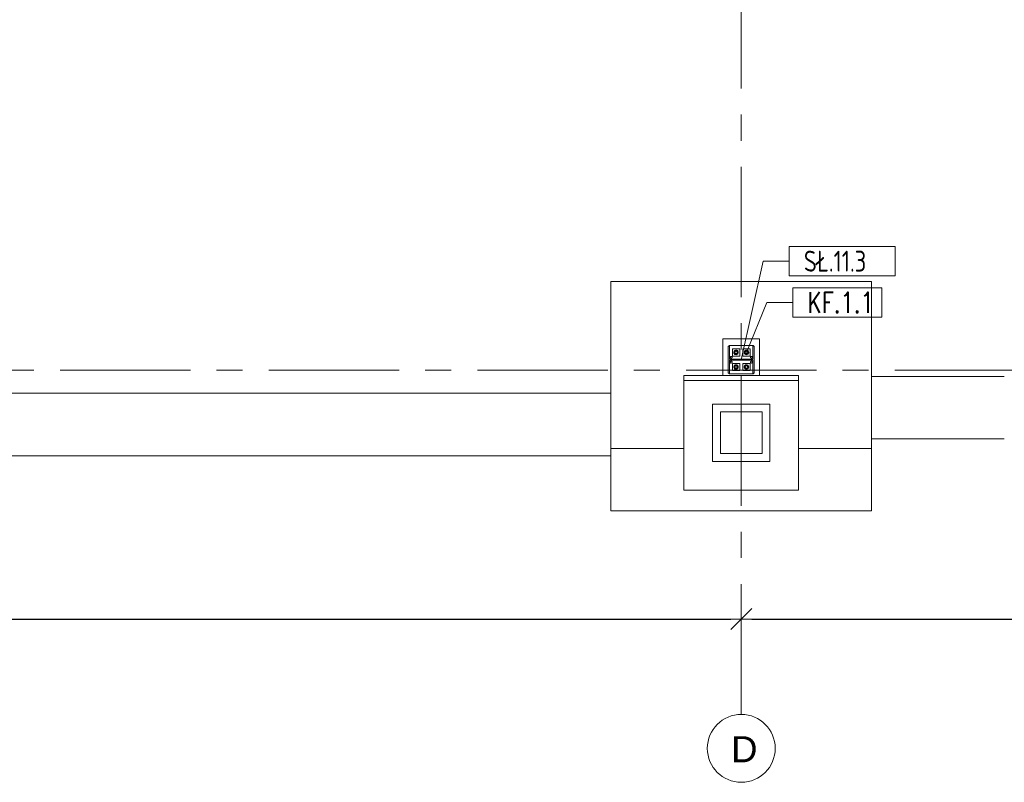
# Model space of a CAD drawing. Header units: millimetres. Extents: x 6807 to 7919, y 15387 to 15883.
# Tile 56 of 120: x 7357 to 7451, y 15487 to 15561. Entities that reach past the tile are written whole.
import ezdxf

# ---------------------------------------------------------------- set-up
doc = ezdxf.new("R2010")
doc.units = ezdxf.units.MM
doc.header["$LTSCALE"] = 10
doc.linetypes.add('MITTE', pattern=[2, 1.25, -0.25, 0.25, -0.25])
for name, color, linetype, lineweight in [('PS_DIM', 4, 'Continuous', 13), ('PS_Object', 30, 'Continuous', 13), ('PS_Pos', 1, 'Continuous', 15), ('PS_SOLID', 7, 'Continuous', 30)]:
    doc.layers.add(name, color=color, linetype=linetype, lineweight=lineweight)
doc.styles.add('ARIAL', font='arial.ttf')
doc.styles.add('simplex', font='simplex.shx', dxfattribs={"width": 0.75})
doc.dimstyles.new('1_100_PRZ', dxfattribs={"dimtxt": 2, "dimasz": 1, "dimexe": 2, "dimexo": 5, "dimgap": 1, "dimtad": 1, "dimdec": 0, "dimlfac": 100, "dimtxsty": 'simplex', "dimblk": 'dimznak', "dimcen": 2, "dimse1": 1, "dimse2": 1, "dimclrd": 256, "dimclrt": 7, "dimadec": 1, "dimazin": 0, "dimtfac": 1, "dimtdec": 0, "dimtix": 1, "dimtmove": 2, "dimatfit": 3, "dimldrblk": 'dim-grot', "dimfxl": 1, "dimarcsym": 0})

# ---------------------------------------------------------------- blocks, each defined once
blk = doc.blocks.new('dim-grot')
blk.add_hatch(color=256).paths.add_polyline_path([(0, 0), (-2, 0.5), (-2, -0.5)])
blk.add_lwpolyline([(0, 0), (-2, 0.5), (-2, -0.5), (0, 0)])
blk = doc.blocks.new('dimznak')
at = {"color": 0}
for points in [[(0, 2), (0, -2)], [(-2, 0), (2, 0)]]:
    blk.add_lwpolyline(points, dxfattribs=at)
at = {"color": 2}
blk.add_lwpolyline([(1, 1), (-1, -1)], dxfattribs=at)
blk = doc.blocks.new('*X245')
at = {"color": 1}
for p, q in [((7440.682, 15544.817, -0.807), (7430.525, 15544.817, -0.807)), ((7430.525, 15544.817, -0.807), (7430.525, 15542.017, -0.807)), ((7440.682, 15542.017, -0.807), (7440.682, 15544.817, -0.807)), ((7425.922, 15533.97, -0.807), (7428.025, 15543.417, -0.807)), ((7428.025, 15543.417, -0.807), (7430.525, 15543.417, -0.807)), ((7430.525, 15542.017, -0.807), (7440.682, 15542.017, -0.807))]:
    blk.add_line(p, q, dxfattribs=at)
at = {"color": 30, "style": 'simplex', "width": 0.75}
blk.add_text('SŁ.11.3', height=2, dxfattribs=at).set_placement((7431.925, 15542.417, -0.807))
blk = doc.blocks.new('*X246')
at = {"color": 1}
for p, q in [((7439.393, 15540.853, -0.807), (7430.879, 15540.853, -0.807)), ((7430.879, 15540.853, -0.807), (7430.879, 15538.053, -0.807)), ((7439.393, 15538.053, -0.807), (7439.393, 15540.853, -0.807)), ((7426.422, 15534.67, -0.807), (7428.379, 15539.453, -0.807)), ((7428.379, 15539.453, -0.807), (7430.879, 15539.453, -0.807)), ((7430.879, 15538.053, -0.807), (7439.393, 15538.053, -0.807))]:
    blk.add_line(p, q, dxfattribs=at)
at = {"color": 30, "style": 'simplex', "width": 0.75}
blk.add_text('KF.1.1', height=2, dxfattribs=at).set_placement((7432.279, 15538.453, -0.807))

msp = doc.modelspace()

# ---------------------------------------------------------------- linework, layer by layer
at = {"layer": 'PS_Object', "color": 5, "linetype": 'MITTE'}
for p, q in [((7425.922, 15493.934, -0.807), (7425.922, 15778.153, -0.807)), ((6960.628, 15526.942, -0.807), (7681.149, 15526.942, -0.807))]:
    msp.add_line(p, q, dxfattribs=at)
at = {"layer": 'PS_Object', "color": 2}
msp.add_circle((7425.922, 15490.682, -0.807), 3.252, dxfattribs=at)
at = {"layer": 'PS_SOLID', "color": 253, "linetype": 'Continuous', "lineweight": 5}
for p, q in [((7438.422, 15535.442, -0.807), (7413.422, 15535.442, -0.807)), ((7413.422, 15535.442, -0.807), (7413.422, 15519.442, -0.807)), ((7438.422, 15519.442, -0.807), (7438.422, 15535.442, -0.807)), ((7427.672, 15529.942, -0.807), (7424.172, 15529.942, -0.807)), ((7424.172, 15529.942, -0.807), (7424.172, 15526.442, -0.807)), ((7427.672, 15526.442, -0.807), (7427.672, 15529.942, -0.807)), ((7424.172, 15526.442, -0.807), (7420.422, 15526.442, -0.807)), ((7420.422, 15526.442, -0.807), (7420.422, 15525.942, -0.807)), ((7424.172, 15526.442, -0.807), (7427.672, 15526.442, -0.807)), ((7427.922, 15526.442, -0.807), (7427.672, 15526.442, -0.807)), ((7431.422, 15526.442, -0.807), (7427.922, 15526.442, -0.807)), ((7431.422, 15525.942, -0.807), (7431.422, 15526.442, -0.807)), ((7451.137, 15526.342, -0.807), (7438.422, 15526.342, -0.807)), ((7420.422, 15525.942, -0.807), (7420.422, 15519.442, -0.807)), ((7420.422, 15525.942, -0.807), (7431.422, 15525.942, -0.807)), ((7431.422, 15525.942, -0.807), (7431.422, 15519.442, -0.807)), ((7413.422, 15524.742, -0.807), (7238.427, 15524.742, -0.807)), ((7423.172, 15518.192, -0.807), (7423.172, 15523.692, -0.807)), ((7423.172, 15523.692, -0.807), (7427.922, 15523.692, -0.807)), ((7427.922, 15523.692, -0.807), (7428.672, 15523.692, -0.807)), ((7428.672, 15523.692, -0.807), (7428.672, 15518.192, -0.807)), ((7427.922, 15522.942, -0.807), (7423.922, 15522.942, -0.807)), ((7423.922, 15522.942, -0.807), (7423.922, 15518.942, -0.807)), ((7427.922, 15518.942, -0.807), (7427.922, 15522.942, -0.807)), ((7438.422, 15520.342, -0.807), (7451.137, 15520.342, -0.807)), ((7413.422, 15519.442, -0.807), (7413.422, 15513.442, -0.807)), ((7413.422, 15519.442, -0.807), (7420.422, 15519.442, -0.807)), ((7420.422, 15519.442, -0.807), (7420.422, 15515.442, -0.807)), ((7431.422, 15515.442, -0.807), (7431.422, 15519.442, -0.807)), ((7431.422, 15519.442, -0.807), (7438.422, 15519.442, -0.807)), ((7438.422, 15513.442, -0.807), (7438.422, 15519.442, -0.807)), ((7238.427, 15518.742, -0.807), (7413.422, 15518.742, -0.807)), ((7423.922, 15518.942, -0.807), (7427.922, 15518.942, -0.807)), ((7428.672, 15518.192, -0.807), (7423.172, 15518.192, -0.807)), ((7420.422, 15515.442, -0.807), (7431.422, 15515.442, -0.807)), ((7413.422, 15513.442, -0.807), (7438.422, 15513.442, -0.807))]:
    msp.add_line(p, q, dxfattribs=at)
at = {"layer": 'PS_SOLID', "color": 3, "linetype": 'Continuous', "lineweight": 13}
for p, q in [((7424.797, 15529.242, -0.807), (7424.672, 15529.242, -0.807)), ((7424.672, 15529.242, -0.807), (7424.672, 15526.642, -0.807)), ((7424.936, 15529.292, -0.807), (7424.752, 15529.292, -0.807)), ((7424.752, 15529.292, -0.807), (7424.752, 15529.242, -0.807)), ((7424.797, 15527.979, -0.807), (7424.797, 15529.242, -0.807)), ((7425.378, 15529.292, -0.807), (7424.936, 15529.292, -0.807)), ((7425.444, 15528.992, -0.807), (7425.072, 15528.992, -0.807)), ((7425.072, 15528.992, -0.807), (7425.072, 15528.292, -0.807)), ((7425.318, 15528.822, -0.807), (7425.214, 15528.642, -0.807)), ((7425.271, 15528.802, -0.807), (7425.234, 15528.756, -0.807)), ((7425.32, 15528.837, -0.807), (7425.271, 15528.802, -0.807)), ((7425.43, 15528.822, -0.807), (7425.318, 15528.822, -0.807)), ((7425.377, 15528.857, -0.807), (7425.32, 15528.837, -0.807)), ((7425.437, 15528.861, -0.807), (7425.377, 15528.857, -0.807)), ((7426.378, 15529.292, -0.807), (7425.378, 15529.292, -0.807)), ((7425.525, 15528.822, -0.807), (7425.43, 15528.822, -0.807)), ((7425.495, 15528.849, -0.807), (7425.437, 15528.861, -0.807)), ((7425.772, 15528.992, -0.807), (7425.444, 15528.992, -0.807)), ((7425.548, 15528.821, -0.807), (7425.495, 15528.849, -0.807)), ((7425.629, 15528.642, -0.807), (7425.525, 15528.822, -0.807)), ((7425.592, 15528.78, -0.807), (7425.548, 15528.821, -0.807)), ((7425.772, 15528.292, -0.807), (7425.772, 15528.992, -0.807)), ((7426.444, 15528.992, -0.807), (7426.072, 15528.992, -0.807)), ((7426.072, 15528.992, -0.807), (7426.072, 15528.292, -0.807)), ((7426.318, 15528.822, -0.807), (7426.214, 15528.642, -0.807)), ((7426.271, 15528.802, -0.807), (7426.234, 15528.756, -0.807)), ((7426.32, 15528.837, -0.807), (7426.271, 15528.802, -0.807)), ((7426.43, 15528.822, -0.807), (7426.318, 15528.822, -0.807)), ((7426.377, 15528.857, -0.807), (7426.32, 15528.837, -0.807)), ((7426.437, 15528.861, -0.807), (7426.377, 15528.857, -0.807)), ((7426.876, 15529.292, -0.807), (7426.378, 15529.292, -0.807)), ((7426.525, 15528.822, -0.807), (7426.43, 15528.822, -0.807)), ((7426.495, 15528.849, -0.807), (7426.437, 15528.861, -0.807)), ((7426.772, 15528.992, -0.807), (7426.444, 15528.992, -0.807)), ((7426.548, 15528.821, -0.807), (7426.495, 15528.849, -0.807)), ((7426.629, 15528.642, -0.807), (7426.525, 15528.822, -0.807)), ((7426.592, 15528.78, -0.807), (7426.548, 15528.821, -0.807)), ((7426.772, 15528.292, -0.807), (7426.772, 15528.992, -0.807)), ((7427.092, 15529.292, -0.807), (7426.876, 15529.292, -0.807)), ((7427.172, 15529.242, -0.807), (7427.047, 15529.242, -0.807)), ((7427.047, 15529.242, -0.807), (7427.047, 15527.979, -0.807)), ((7427.092, 15529.242, -0.807), (7427.092, 15529.292, -0.807)), ((7427.172, 15526.642, -0.807), (7427.172, 15529.242, -0.807)), ((7427.047, 15527.979, -0.807), (7424.797, 15527.979, -0.807)), ((7424.797, 15526.642, -0.807), (7424.797, 15527.904, -0.807)), ((7424.797, 15527.904, -0.807), (7427.047, 15527.904, -0.807)), ((7424.862, 15528.172, -0.807), (7424.883, 15528.229, -0.807)), ((7424.883, 15528.114, -0.807), (7424.862, 15528.172, -0.807)), ((7424.883, 15528.229, -0.807), (7424.936, 15528.26, -0.807)), ((7424.936, 15528.083, -0.807), (7424.883, 15528.114, -0.807)), ((7424.936, 15528.26, -0.807), (7424.997, 15528.249, -0.807)), ((7424.997, 15528.094, -0.807), (7424.936, 15528.083, -0.807)), ((7424.997, 15528.249, -0.807), (7425.036, 15528.202, -0.807)), ((7425.036, 15528.141, -0.807), (7424.997, 15528.094, -0.807)), ((7425.036, 15528.202, -0.807), (7425.036, 15528.141, -0.807)), ((7425.072, 15528.292, -0.807), (7425.772, 15528.292, -0.807)), ((7425.21, 15528.701, -0.807), (7425.202, 15528.642, -0.807)), ((7425.202, 15528.642, -0.807), (7425.21, 15528.582, -0.807)), ((7425.234, 15528.756, -0.807), (7425.21, 15528.701, -0.807)), ((7425.21, 15528.582, -0.807), (7425.234, 15528.527, -0.807)), ((7425.214, 15528.642, -0.807), (7425.318, 15528.462, -0.807)), ((7425.234, 15528.527, -0.807), (7425.271, 15528.481, -0.807)), ((7425.271, 15528.481, -0.807), (7425.32, 15528.446, -0.807)), ((7425.303, 15528.66, -0.807), (7425.302, 15528.635, -0.807)), ((7425.302, 15528.642, -0.807), (7425.302, 15528.647, -0.807)), ((7425.302, 15528.639, -0.807), (7425.302, 15528.642, -0.807)), ((7425.302, 15528.635, -0.807), (7425.305, 15528.611, -0.807)), ((7425.309, 15528.683, -0.807), (7425.303, 15528.66, -0.807)), ((7425.305, 15528.669, -0.807), (7425.306, 15528.674, -0.807)), ((7425.305, 15528.611, -0.807), (7425.314, 15528.589, -0.807)), ((7425.306, 15528.674, -0.807), (7425.308, 15528.677, -0.807)), ((7425.306, 15528.609, -0.807), (7425.306, 15528.61, -0.807)), ((7425.308, 15528.606, -0.807), (7425.306, 15528.609, -0.807)), ((7425.32, 15528.705, -0.807), (7425.309, 15528.683, -0.807)), ((7425.314, 15528.589, -0.807), (7425.327, 15528.568, -0.807)), ((7425.319, 15528.579, -0.807), (7425.317, 15528.583, -0.807)), ((7425.318, 15528.701, -0.807), (7425.319, 15528.704, -0.807)), ((7425.318, 15528.462, -0.807), (7425.525, 15528.462, -0.807)), ((7425.319, 15528.704, -0.807), (7425.319, 15528.704, -0.807)), ((7425.322, 15528.575, -0.807), (7425.319, 15528.579, -0.807)), ((7425.335, 15528.724, -0.807), (7425.32, 15528.705, -0.807)), ((7425.32, 15528.446, -0.807), (7425.377, 15528.426, -0.807)), ((7425.327, 15528.568, -0.807), (7425.343, 15528.55, -0.807)), ((7425.353, 15528.74, -0.807), (7425.335, 15528.724, -0.807)), ((7425.34, 15528.554, -0.807), (7425.336, 15528.558, -0.807)), ((7425.338, 15528.727, -0.807), (7425.34, 15528.729, -0.807)), ((7425.34, 15528.729, -0.807), (7425.344, 15528.732, -0.807)), ((7425.341, 15528.553, -0.807), (7425.34, 15528.554, -0.807)), ((7425.343, 15528.55, -0.807), (7425.363, 15528.537, -0.807)), ((7425.374, 15528.752, -0.807), (7425.353, 15528.74, -0.807)), ((7425.362, 15528.745, -0.807), (7425.366, 15528.748, -0.807)), ((7425.363, 15528.537, -0.807), (7425.386, 15528.527, -0.807)), ((7425.366, 15528.535, -0.807), (7425.365, 15528.536, -0.807)), ((7425.366, 15528.748, -0.807), (7425.37, 15528.749, -0.807)), ((7425.371, 15528.533, -0.807), (7425.366, 15528.535, -0.807)), ((7425.397, 15528.759, -0.807), (7425.374, 15528.752, -0.807)), ((7425.377, 15528.426, -0.807), (7425.437, 15528.422, -0.807)), ((7425.386, 15528.527, -0.807), (7425.409, 15528.522, -0.807)), ((7425.397, 15528.524, -0.807), (7425.393, 15528.526, -0.807)), ((7425.396, 15528.759, -0.807), (7425.397, 15528.759, -0.807)), ((7425.422, 15528.762, -0.807), (7425.397, 15528.759, -0.807)), ((7425.397, 15528.759, -0.807), (7425.397, 15528.759, -0.807)), ((7425.402, 15528.524, -0.807), (7425.397, 15528.524, -0.807)), ((7425.409, 15528.522, -0.807), (7425.434, 15528.522, -0.807)), ((7425.446, 15528.759, -0.807), (7425.422, 15528.762, -0.807)), ((7425.43, 15528.522, -0.807), (7425.425, 15528.522, -0.807)), ((7425.426, 15528.761, -0.807), (7425.43, 15528.761, -0.807)), ((7425.43, 15528.761, -0.807), (7425.435, 15528.76, -0.807)), ((7425.431, 15528.522, -0.807), (7425.43, 15528.522, -0.807)), ((7425.434, 15528.522, -0.807), (7425.457, 15528.527, -0.807)), ((7425.437, 15528.422, -0.807), (7425.495, 15528.434, -0.807)), ((7425.469, 15528.752, -0.807), (7425.446, 15528.759, -0.807)), ((7425.456, 15528.756, -0.807), (7425.462, 15528.755, -0.807)), ((7425.457, 15528.527, -0.807), (7425.48, 15528.537, -0.807)), ((7425.462, 15528.528, -0.807), (7425.46, 15528.528, -0.807)), ((7425.462, 15528.755, -0.807), (7425.464, 15528.753, -0.807)), ((7425.466, 15528.531, -0.807), (7425.462, 15528.528, -0.807)), ((7425.49, 15528.74, -0.807), (7425.469, 15528.752, -0.807)), ((7425.48, 15528.537, -0.807), (7425.5, 15528.55, -0.807)), ((7425.491, 15528.543, -0.807), (7425.487, 15528.541, -0.807)), ((7425.509, 15528.724, -0.807), (7425.49, 15528.74, -0.807)), ((7425.49, 15528.74, -0.807), (7425.491, 15528.74, -0.807)), ((7425.491, 15528.74, -0.807), (7425.492, 15528.738, -0.807)), ((7425.494, 15528.546, -0.807), (7425.491, 15528.543, -0.807)), ((7425.495, 15528.434, -0.807), (7425.548, 15528.462, -0.807)), ((7425.5, 15528.55, -0.807), (7425.516, 15528.568, -0.807)), ((7425.523, 15528.705, -0.807), (7425.509, 15528.724, -0.807)), ((7425.515, 15528.566, -0.807), (7425.511, 15528.563, -0.807)), ((7425.512, 15528.72, -0.807), (7425.515, 15528.717, -0.807)), ((7425.515, 15528.717, -0.807), (7425.517, 15528.713, -0.807)), ((7425.515, 15528.567, -0.807), (7425.515, 15528.566, -0.807)), ((7425.516, 15528.568, -0.807), (7425.529, 15528.589, -0.807)), ((7425.534, 15528.683, -0.807), (7425.523, 15528.705, -0.807)), ((7425.525, 15528.462, -0.807), (7425.629, 15528.642, -0.807)), ((7425.529, 15528.694, -0.807), (7425.532, 15528.689, -0.807)), ((7425.529, 15528.589, -0.807), (7425.538, 15528.611, -0.807)), ((7425.532, 15528.594, -0.807), (7425.53, 15528.592, -0.807)), ((7425.532, 15528.689, -0.807), (7425.532, 15528.687, -0.807)), ((7425.533, 15528.599, -0.807), (7425.532, 15528.594, -0.807)), ((7425.54, 15528.66, -0.807), (7425.534, 15528.683, -0.807)), ((7425.538, 15528.611, -0.807), (7425.541, 15528.635, -0.807)), ((7425.54, 15528.625, -0.807), (7425.539, 15528.62, -0.807)), ((7425.541, 15528.635, -0.807), (7425.54, 15528.66, -0.807)), ((7425.54, 15528.659, -0.807), (7425.54, 15528.658, -0.807)), ((7425.54, 15528.658, -0.807), (7425.54, 15528.654, -0.807)), ((7425.54, 15528.629, -0.807), (7425.54, 15528.625, -0.807)), ((7425.548, 15528.462, -0.807), (7425.592, 15528.503, -0.807)), ((7425.623, 15528.729, -0.807), (7425.592, 15528.78, -0.807)), ((7425.592, 15528.503, -0.807), (7425.623, 15528.554, -0.807)), ((7425.639, 15528.671, -0.807), (7425.623, 15528.729, -0.807)), ((7425.623, 15528.554, -0.807), (7425.639, 15528.612, -0.807)), ((7425.639, 15528.642, -0.807), (7425.639, 15528.671, -0.807)), ((7425.639, 15528.612, -0.807), (7425.639, 15528.642, -0.807)), ((7426.072, 15528.292, -0.807), (7426.772, 15528.292, -0.807)), ((7426.21, 15528.701, -0.807), (7426.202, 15528.642, -0.807)), ((7426.202, 15528.642, -0.807), (7426.21, 15528.582, -0.807)), ((7426.234, 15528.756, -0.807), (7426.21, 15528.701, -0.807)), ((7426.21, 15528.582, -0.807), (7426.234, 15528.527, -0.807)), ((7426.214, 15528.642, -0.807), (7426.318, 15528.462, -0.807)), ((7426.234, 15528.527, -0.807), (7426.271, 15528.481, -0.807)), ((7426.271, 15528.481, -0.807), (7426.32, 15528.446, -0.807)), ((7426.303, 15528.66, -0.807), (7426.302, 15528.635, -0.807)), ((7426.302, 15528.642, -0.807), (7426.302, 15528.647, -0.807)), ((7426.302, 15528.639, -0.807), (7426.302, 15528.642, -0.807)), ((7426.302, 15528.635, -0.807), (7426.305, 15528.611, -0.807)), ((7426.309, 15528.683, -0.807), (7426.303, 15528.66, -0.807)), ((7426.305, 15528.669, -0.807), (7426.306, 15528.674, -0.807)), ((7426.305, 15528.611, -0.807), (7426.314, 15528.589, -0.807)), ((7426.306, 15528.674, -0.807), (7426.308, 15528.677, -0.807)), ((7426.306, 15528.609, -0.807), (7426.306, 15528.61, -0.807)), ((7426.308, 15528.606, -0.807), (7426.306, 15528.609, -0.807)), ((7426.32, 15528.705, -0.807), (7426.309, 15528.683, -0.807)), ((7426.314, 15528.589, -0.807), (7426.327, 15528.568, -0.807)), ((7426.319, 15528.579, -0.807), (7426.317, 15528.583, -0.807)), ((7426.318, 15528.701, -0.807), (7426.319, 15528.704, -0.807)), ((7426.318, 15528.462, -0.807), (7426.525, 15528.462, -0.807)), ((7426.319, 15528.704, -0.807), (7426.319, 15528.704, -0.807)), ((7426.322, 15528.575, -0.807), (7426.319, 15528.579, -0.807)), ((7426.335, 15528.724, -0.807), (7426.32, 15528.705, -0.807)), ((7426.32, 15528.446, -0.807), (7426.377, 15528.426, -0.807)), ((7426.327, 15528.568, -0.807), (7426.343, 15528.55, -0.807)), ((7426.353, 15528.74, -0.807), (7426.335, 15528.724, -0.807)), ((7426.34, 15528.554, -0.807), (7426.336, 15528.558, -0.807)), ((7426.338, 15528.727, -0.807), (7426.34, 15528.729, -0.807)), ((7426.34, 15528.729, -0.807), (7426.344, 15528.732, -0.807)), ((7426.341, 15528.553, -0.807), (7426.34, 15528.554, -0.807)), ((7426.343, 15528.55, -0.807), (7426.363, 15528.537, -0.807)), ((7426.374, 15528.752, -0.807), (7426.353, 15528.74, -0.807)), ((7426.362, 15528.745, -0.807), (7426.366, 15528.748, -0.807)), ((7426.363, 15528.537, -0.807), (7426.386, 15528.527, -0.807)), ((7426.366, 15528.535, -0.807), (7426.365, 15528.536, -0.807)), ((7426.366, 15528.748, -0.807), (7426.37, 15528.749, -0.807)), ((7426.371, 15528.533, -0.807), (7426.366, 15528.535, -0.807)), ((7426.397, 15528.759, -0.807), (7426.374, 15528.752, -0.807)), ((7426.377, 15528.426, -0.807), (7426.437, 15528.422, -0.807)), ((7426.386, 15528.527, -0.807), (7426.409, 15528.522, -0.807)), ((7426.397, 15528.524, -0.807), (7426.393, 15528.526, -0.807)), ((7426.396, 15528.759, -0.807), (7426.397, 15528.759, -0.807)), ((7426.422, 15528.762, -0.807), (7426.397, 15528.759, -0.807)), ((7426.397, 15528.759, -0.807), (7426.397, 15528.759, -0.807)), ((7426.402, 15528.524, -0.807), (7426.397, 15528.524, -0.807)), ((7426.409, 15528.522, -0.807), (7426.434, 15528.522, -0.807)), ((7426.446, 15528.759, -0.807), (7426.422, 15528.762, -0.807)), ((7426.43, 15528.522, -0.807), (7426.425, 15528.522, -0.807)), ((7426.426, 15528.761, -0.807), (7426.43, 15528.761, -0.807)), ((7426.43, 15528.761, -0.807), (7426.435, 15528.76, -0.807)), ((7426.431, 15528.522, -0.807), (7426.43, 15528.522, -0.807)), ((7426.434, 15528.522, -0.807), (7426.457, 15528.527, -0.807)), ((7426.437, 15528.422, -0.807), (7426.495, 15528.434, -0.807)), ((7426.469, 15528.752, -0.807), (7426.446, 15528.759, -0.807)), ((7426.456, 15528.756, -0.807), (7426.462, 15528.755, -0.807)), ((7426.457, 15528.527, -0.807), (7426.48, 15528.537, -0.807)), ((7426.462, 15528.528, -0.807), (7426.46, 15528.528, -0.807)), ((7426.462, 15528.755, -0.807), (7426.464, 15528.753, -0.807)), ((7426.466, 15528.531, -0.807), (7426.462, 15528.528, -0.807)), ((7426.49, 15528.74, -0.807), (7426.469, 15528.752, -0.807)), ((7426.48, 15528.537, -0.807), (7426.5, 15528.55, -0.807)), ((7426.491, 15528.543, -0.807), (7426.487, 15528.541, -0.807)), ((7426.509, 15528.724, -0.807), (7426.49, 15528.74, -0.807)), ((7426.49, 15528.74, -0.807), (7426.491, 15528.74, -0.807)), ((7426.491, 15528.74, -0.807), (7426.492, 15528.738, -0.807)), ((7426.494, 15528.546, -0.807), (7426.491, 15528.543, -0.807)), ((7426.495, 15528.434, -0.807), (7426.548, 15528.462, -0.807)), ((7426.5, 15528.55, -0.807), (7426.516, 15528.568, -0.807)), ((7426.523, 15528.705, -0.807), (7426.509, 15528.724, -0.807)), ((7426.515, 15528.566, -0.807), (7426.511, 15528.563, -0.807)), ((7426.512, 15528.72, -0.807), (7426.515, 15528.717, -0.807)), ((7426.515, 15528.717, -0.807), (7426.517, 15528.713, -0.807)), ((7426.515, 15528.567, -0.807), (7426.515, 15528.566, -0.807)), ((7426.516, 15528.568, -0.807), (7426.529, 15528.589, -0.807)), ((7426.534, 15528.683, -0.807), (7426.523, 15528.705, -0.807)), ((7426.525, 15528.462, -0.807), (7426.629, 15528.642, -0.807)), ((7426.529, 15528.694, -0.807), (7426.532, 15528.689, -0.807)), ((7426.529, 15528.589, -0.807), (7426.538, 15528.611, -0.807)), ((7426.532, 15528.594, -0.807), (7426.53, 15528.592, -0.807)), ((7426.532, 15528.689, -0.807), (7426.532, 15528.687, -0.807)), ((7426.533, 15528.599, -0.807), (7426.532, 15528.594, -0.807)), ((7426.54, 15528.66, -0.807), (7426.534, 15528.683, -0.807)), ((7426.538, 15528.611, -0.807), (7426.541, 15528.635, -0.807)), ((7426.54, 15528.625, -0.807), (7426.539, 15528.62, -0.807)), ((7426.541, 15528.635, -0.807), (7426.54, 15528.66, -0.807)), ((7426.54, 15528.659, -0.807), (7426.54, 15528.658, -0.807)), ((7426.54, 15528.658, -0.807), (7426.54, 15528.654, -0.807)), ((7426.54, 15528.629, -0.807), (7426.54, 15528.625, -0.807)), ((7426.548, 15528.462, -0.807), (7426.592, 15528.503, -0.807)), ((7426.623, 15528.729, -0.807), (7426.592, 15528.78, -0.807)), ((7426.592, 15528.503, -0.807), (7426.623, 15528.554, -0.807)), ((7426.639, 15528.671, -0.807), (7426.623, 15528.729, -0.807)), ((7426.623, 15528.554, -0.807), (7426.639, 15528.612, -0.807)), ((7426.639, 15528.642, -0.807), (7426.639, 15528.671, -0.807)), ((7426.639, 15528.612, -0.807), (7426.639, 15528.642, -0.807)), ((7426.802, 15528.172, -0.807), (7426.823, 15528.229, -0.807)), ((7426.823, 15528.114, -0.807), (7426.802, 15528.172, -0.807)), ((7426.823, 15528.229, -0.807), (7426.876, 15528.26, -0.807)), ((7426.876, 15528.083, -0.807), (7426.823, 15528.114, -0.807)), ((7426.876, 15528.26, -0.807), (7426.937, 15528.249, -0.807)), ((7426.937, 15528.094, -0.807), (7426.876, 15528.083, -0.807)), ((7426.937, 15528.249, -0.807), (7426.976, 15528.202, -0.807)), ((7426.976, 15528.141, -0.807), (7426.937, 15528.094, -0.807)), ((7426.976, 15528.202, -0.807), (7426.976, 15528.141, -0.807)), ((7427.047, 15527.904, -0.807), (7427.047, 15526.642, -0.807)), ((7424.862, 15527.712, -0.807), (7424.883, 15527.769, -0.807)), ((7424.883, 15527.654, -0.807), (7424.862, 15527.712, -0.807)), ((7424.883, 15527.769, -0.807), (7424.936, 15527.8, -0.807)), ((7424.936, 15527.623, -0.807), (7424.883, 15527.654, -0.807)), ((7424.936, 15527.8, -0.807), (7424.997, 15527.789, -0.807)), ((7424.997, 15527.634, -0.807), (7424.936, 15527.623, -0.807)), ((7424.997, 15527.789, -0.807), (7425.036, 15527.742, -0.807)), ((7425.036, 15527.681, -0.807), (7424.997, 15527.634, -0.807)), ((7425.036, 15527.742, -0.807), (7425.036, 15527.681, -0.807)), ((7425.444, 15527.592, -0.807), (7425.072, 15527.592, -0.807)), ((7425.072, 15527.592, -0.807), (7425.072, 15526.892, -0.807)), ((7425.21, 15527.301, -0.807), (7425.202, 15527.242, -0.807)), ((7425.202, 15527.242, -0.807), (7425.21, 15527.182, -0.807)), ((7425.234, 15527.356, -0.807), (7425.21, 15527.301, -0.807)), ((7425.21, 15527.182, -0.807), (7425.234, 15527.127, -0.807)), ((7425.318, 15527.422, -0.807), (7425.214, 15527.242, -0.807)), ((7425.214, 15527.242, -0.807), (7425.318, 15527.062, -0.807)), ((7425.271, 15527.402, -0.807), (7425.234, 15527.356, -0.807)), ((7425.234, 15527.127, -0.807), (7425.271, 15527.081, -0.807)), ((7425.32, 15527.437, -0.807), (7425.271, 15527.402, -0.807)), ((7425.271, 15527.081, -0.807), (7425.32, 15527.046, -0.807)), ((7425.303, 15527.26, -0.807), (7425.302, 15527.235, -0.807)), ((7425.302, 15527.242, -0.807), (7425.302, 15527.247, -0.807)), ((7425.302, 15527.239, -0.807), (7425.302, 15527.242, -0.807)), ((7425.302, 15527.235, -0.807), (7425.305, 15527.211, -0.807)), ((7425.309, 15527.283, -0.807), (7425.303, 15527.26, -0.807)), ((7425.305, 15527.269, -0.807), (7425.306, 15527.274, -0.807)), ((7425.305, 15527.211, -0.807), (7425.314, 15527.189, -0.807)), ((7425.306, 15527.274, -0.807), (7425.308, 15527.277, -0.807)), ((7425.306, 15527.209, -0.807), (7425.306, 15527.21, -0.807)), ((7425.308, 15527.206, -0.807), (7425.306, 15527.209, -0.807)), ((7425.32, 15527.305, -0.807), (7425.309, 15527.283, -0.807)), ((7425.314, 15527.189, -0.807), (7425.327, 15527.168, -0.807)), ((7425.319, 15527.179, -0.807), (7425.317, 15527.183, -0.807)), ((7425.43, 15527.422, -0.807), (7425.318, 15527.422, -0.807)), ((7425.318, 15527.301, -0.807), (7425.319, 15527.304, -0.807)), ((7425.318, 15527.062, -0.807), (7425.525, 15527.062, -0.807)), ((7425.319, 15527.304, -0.807), (7425.319, 15527.304, -0.807)), ((7425.322, 15527.175, -0.807), (7425.319, 15527.179, -0.807)), ((7425.377, 15527.457, -0.807), (7425.32, 15527.437, -0.807)), ((7425.335, 15527.324, -0.807), (7425.32, 15527.305, -0.807)), ((7425.32, 15527.046, -0.807), (7425.377, 15527.026, -0.807)), ((7425.327, 15527.168, -0.807), (7425.343, 15527.15, -0.807)), ((7425.353, 15527.34, -0.807), (7425.335, 15527.324, -0.807)), ((7425.34, 15527.154, -0.807), (7425.336, 15527.158, -0.807)), ((7425.338, 15527.327, -0.807), (7425.34, 15527.329, -0.807)), ((7425.34, 15527.329, -0.807), (7425.344, 15527.332, -0.807)), ((7425.341, 15527.153, -0.807), (7425.34, 15527.154, -0.807)), ((7425.343, 15527.15, -0.807), (7425.363, 15527.137, -0.807)), ((7425.374, 15527.352, -0.807), (7425.353, 15527.34, -0.807)), ((7425.362, 15527.345, -0.807), (7425.366, 15527.348, -0.807)), ((7425.363, 15527.137, -0.807), (7425.386, 15527.127, -0.807)), ((7425.366, 15527.135, -0.807), (7425.365, 15527.136, -0.807)), ((7425.366, 15527.348, -0.807), (7425.37, 15527.349, -0.807)), ((7425.371, 15527.133, -0.807), (7425.366, 15527.135, -0.807)), ((7425.397, 15527.359, -0.807), (7425.374, 15527.352, -0.807)), ((7425.437, 15527.461, -0.807), (7425.377, 15527.457, -0.807)), ((7425.377, 15527.026, -0.807), (7425.437, 15527.022, -0.807)), ((7425.386, 15527.127, -0.807), (7425.409, 15527.122, -0.807)), ((7425.397, 15527.124, -0.807), (7425.393, 15527.126, -0.807)), ((7425.396, 15527.359, -0.807), (7425.397, 15527.359, -0.807)), ((7425.422, 15527.362, -0.807), (7425.397, 15527.359, -0.807)), ((7425.397, 15527.359, -0.807), (7425.397, 15527.359, -0.807)), ((7425.402, 15527.124, -0.807), (7425.397, 15527.124, -0.807)), ((7425.409, 15527.122, -0.807), (7425.434, 15527.122, -0.807)), ((7425.446, 15527.359, -0.807), (7425.422, 15527.362, -0.807)), ((7425.43, 15527.122, -0.807), (7425.425, 15527.122, -0.807)), ((7425.426, 15527.361, -0.807), (7425.43, 15527.361, -0.807)), ((7425.525, 15527.422, -0.807), (7425.43, 15527.422, -0.807)), ((7425.43, 15527.361, -0.807), (7425.435, 15527.36, -0.807)), ((7425.431, 15527.122, -0.807), (7425.43, 15527.122, -0.807)), ((7425.434, 15527.122, -0.807), (7425.457, 15527.127, -0.807)), ((7425.495, 15527.449, -0.807), (7425.437, 15527.461, -0.807)), ((7425.437, 15527.022, -0.807), (7425.495, 15527.034, -0.807)), ((7425.772, 15527.592, -0.807), (7425.444, 15527.592, -0.807)), ((7425.469, 15527.352, -0.807), (7425.446, 15527.359, -0.807)), ((7425.456, 15527.356, -0.807), (7425.462, 15527.355, -0.807)), ((7425.457, 15527.127, -0.807), (7425.48, 15527.137, -0.807)), ((7425.462, 15527.128, -0.807), (7425.46, 15527.128, -0.807)), ((7425.462, 15527.355, -0.807), (7425.464, 15527.353, -0.807)), ((7425.466, 15527.131, -0.807), (7425.462, 15527.128, -0.807)), ((7425.49, 15527.34, -0.807), (7425.469, 15527.352, -0.807)), ((7425.48, 15527.137, -0.807), (7425.5, 15527.15, -0.807)), ((7425.491, 15527.143, -0.807), (7425.487, 15527.141, -0.807)), ((7425.509, 15527.324, -0.807), (7425.49, 15527.34, -0.807)), ((7425.49, 15527.34, -0.807), (7425.491, 15527.34, -0.807)), ((7425.491, 15527.34, -0.807), (7425.492, 15527.338, -0.807)), ((7425.494, 15527.146, -0.807), (7425.491, 15527.143, -0.807)), ((7425.548, 15527.421, -0.807), (7425.495, 15527.449, -0.807)), ((7425.495, 15527.034, -0.807), (7425.548, 15527.062, -0.807)), ((7425.5, 15527.15, -0.807), (7425.516, 15527.168, -0.807)), ((7425.523, 15527.305, -0.807), (7425.509, 15527.324, -0.807)), ((7425.515, 15527.166, -0.807), (7425.511, 15527.163, -0.807)), ((7425.512, 15527.32, -0.807), (7425.515, 15527.317, -0.807)), ((7425.515, 15527.317, -0.807), (7425.517, 15527.313, -0.807)), ((7425.515, 15527.167, -0.807), (7425.515, 15527.166, -0.807)), ((7425.516, 15527.168, -0.807), (7425.529, 15527.189, -0.807)), ((7425.534, 15527.283, -0.807), (7425.523, 15527.305, -0.807)), ((7425.629, 15527.242, -0.807), (7425.525, 15527.422, -0.807)), ((7425.525, 15527.062, -0.807), (7425.629, 15527.242, -0.807)), ((7425.529, 15527.294, -0.807), (7425.532, 15527.289, -0.807)), ((7425.529, 15527.189, -0.807), (7425.538, 15527.211, -0.807)), ((7425.532, 15527.194, -0.807), (7425.53, 15527.192, -0.807)), ((7425.532, 15527.289, -0.807), (7425.532, 15527.287, -0.807)), ((7425.533, 15527.199, -0.807), (7425.532, 15527.194, -0.807)), ((7425.54, 15527.26, -0.807), (7425.534, 15527.283, -0.807)), ((7425.538, 15527.211, -0.807), (7425.541, 15527.235, -0.807)), ((7425.54, 15527.225, -0.807), (7425.539, 15527.22, -0.807)), ((7425.541, 15527.235, -0.807), (7425.54, 15527.26, -0.807)), ((7425.54, 15527.259, -0.807), (7425.54, 15527.258, -0.807)), ((7425.54, 15527.258, -0.807), (7425.54, 15527.254, -0.807)), ((7425.54, 15527.229, -0.807), (7425.54, 15527.225, -0.807)), ((7425.592, 15527.38, -0.807), (7425.548, 15527.421, -0.807)), ((7425.548, 15527.062, -0.807), (7425.592, 15527.103, -0.807)), ((7425.623, 15527.329, -0.807), (7425.592, 15527.38, -0.807)), ((7425.592, 15527.103, -0.807), (7425.623, 15527.154, -0.807)), ((7425.639, 15527.271, -0.807), (7425.623, 15527.329, -0.807)), ((7425.623, 15527.154, -0.807), (7425.639, 15527.212, -0.807)), ((7425.639, 15527.242, -0.807), (7425.639, 15527.271, -0.807)), ((7425.639, 15527.212, -0.807), (7425.639, 15527.242, -0.807)), ((7425.772, 15526.892, -0.807), (7425.772, 15527.592, -0.807)), ((7426.444, 15527.592, -0.807), (7426.072, 15527.592, -0.807)), ((7426.072, 15527.592, -0.807), (7426.072, 15526.892, -0.807)), ((7426.21, 15527.301, -0.807), (7426.202, 15527.242, -0.807)), ((7426.202, 15527.242, -0.807), (7426.21, 15527.182, -0.807)), ((7426.234, 15527.356, -0.807), (7426.21, 15527.301, -0.807)), ((7426.21, 15527.182, -0.807), (7426.234, 15527.127, -0.807)), ((7426.318, 15527.422, -0.807), (7426.214, 15527.242, -0.807)), ((7426.214, 15527.242, -0.807), (7426.318, 15527.062, -0.807)), ((7426.271, 15527.402, -0.807), (7426.234, 15527.356, -0.807)), ((7426.234, 15527.127, -0.807), (7426.271, 15527.081, -0.807)), ((7426.32, 15527.437, -0.807), (7426.271, 15527.402, -0.807)), ((7426.271, 15527.081, -0.807), (7426.32, 15527.046, -0.807)), ((7426.303, 15527.26, -0.807), (7426.302, 15527.235, -0.807)), ((7426.302, 15527.242, -0.807), (7426.302, 15527.247, -0.807)), ((7426.302, 15527.239, -0.807), (7426.302, 15527.242, -0.807)), ((7426.302, 15527.235, -0.807), (7426.305, 15527.211, -0.807)), ((7426.309, 15527.283, -0.807), (7426.303, 15527.26, -0.807)), ((7426.305, 15527.269, -0.807), (7426.306, 15527.274, -0.807)), ((7426.305, 15527.211, -0.807), (7426.314, 15527.189, -0.807)), ((7426.306, 15527.274, -0.807), (7426.308, 15527.277, -0.807)), ((7426.306, 15527.209, -0.807), (7426.306, 15527.21, -0.807)), ((7426.308, 15527.206, -0.807), (7426.306, 15527.209, -0.807)), ((7426.32, 15527.305, -0.807), (7426.309, 15527.283, -0.807)), ((7426.314, 15527.189, -0.807), (7426.327, 15527.168, -0.807)), ((7426.319, 15527.179, -0.807), (7426.317, 15527.183, -0.807)), ((7426.43, 15527.422, -0.807), (7426.318, 15527.422, -0.807)), ((7426.318, 15527.301, -0.807), (7426.319, 15527.304, -0.807)), ((7426.318, 15527.062, -0.807), (7426.525, 15527.062, -0.807)), ((7426.319, 15527.304, -0.807), (7426.319, 15527.304, -0.807)), ((7426.322, 15527.175, -0.807), (7426.319, 15527.179, -0.807)), ((7426.377, 15527.457, -0.807), (7426.32, 15527.437, -0.807)), ((7426.335, 15527.324, -0.807), (7426.32, 15527.305, -0.807)), ((7426.32, 15527.046, -0.807), (7426.377, 15527.026, -0.807)), ((7426.327, 15527.168, -0.807), (7426.343, 15527.15, -0.807)), ((7426.353, 15527.34, -0.807), (7426.335, 15527.324, -0.807)), ((7426.34, 15527.154, -0.807), (7426.336, 15527.158, -0.807)), ((7426.338, 15527.327, -0.807), (7426.34, 15527.329, -0.807)), ((7426.34, 15527.329, -0.807), (7426.344, 15527.332, -0.807)), ((7426.341, 15527.153, -0.807), (7426.34, 15527.154, -0.807)), ((7426.343, 15527.15, -0.807), (7426.363, 15527.137, -0.807)), ((7426.374, 15527.352, -0.807), (7426.353, 15527.34, -0.807)), ((7426.362, 15527.345, -0.807), (7426.366, 15527.348, -0.807)), ((7426.363, 15527.137, -0.807), (7426.386, 15527.127, -0.807)), ((7426.366, 15527.135, -0.807), (7426.365, 15527.136, -0.807)), ((7426.366, 15527.348, -0.807), (7426.37, 15527.349, -0.807)), ((7426.371, 15527.133, -0.807), (7426.366, 15527.135, -0.807)), ((7426.397, 15527.359, -0.807), (7426.374, 15527.352, -0.807)), ((7426.437, 15527.461, -0.807), (7426.377, 15527.457, -0.807)), ((7426.377, 15527.026, -0.807), (7426.437, 15527.022, -0.807)), ((7426.386, 15527.127, -0.807), (7426.409, 15527.122, -0.807)), ((7426.397, 15527.124, -0.807), (7426.393, 15527.126, -0.807)), ((7426.396, 15527.359, -0.807), (7426.397, 15527.359, -0.807)), ((7426.422, 15527.362, -0.807), (7426.397, 15527.359, -0.807)), ((7426.397, 15527.359, -0.807), (7426.397, 15527.359, -0.807)), ((7426.402, 15527.124, -0.807), (7426.397, 15527.124, -0.807)), ((7426.409, 15527.122, -0.807), (7426.434, 15527.122, -0.807)), ((7426.446, 15527.359, -0.807), (7426.422, 15527.362, -0.807)), ((7426.43, 15527.122, -0.807), (7426.425, 15527.122, -0.807)), ((7426.426, 15527.361, -0.807), (7426.43, 15527.361, -0.807)), ((7426.525, 15527.422, -0.807), (7426.43, 15527.422, -0.807)), ((7426.43, 15527.361, -0.807), (7426.435, 15527.36, -0.807)), ((7426.431, 15527.122, -0.807), (7426.43, 15527.122, -0.807)), ((7426.434, 15527.122, -0.807), (7426.457, 15527.127, -0.807)), ((7426.495, 15527.449, -0.807), (7426.437, 15527.461, -0.807)), ((7426.437, 15527.022, -0.807), (7426.495, 15527.034, -0.807)), ((7426.772, 15527.592, -0.807), (7426.444, 15527.592, -0.807)), ((7426.469, 15527.352, -0.807), (7426.446, 15527.359, -0.807)), ((7426.456, 15527.356, -0.807), (7426.462, 15527.355, -0.807)), ((7426.457, 15527.127, -0.807), (7426.48, 15527.137, -0.807)), ((7426.462, 15527.128, -0.807), (7426.46, 15527.128, -0.807)), ((7426.462, 15527.355, -0.807), (7426.464, 15527.353, -0.807)), ((7426.466, 15527.131, -0.807), (7426.462, 15527.128, -0.807)), ((7426.49, 15527.34, -0.807), (7426.469, 15527.352, -0.807)), ((7426.48, 15527.137, -0.807), (7426.5, 15527.15, -0.807)), ((7426.491, 15527.143, -0.807), (7426.487, 15527.141, -0.807)), ((7426.509, 15527.324, -0.807), (7426.49, 15527.34, -0.807)), ((7426.49, 15527.34, -0.807), (7426.491, 15527.34, -0.807)), ((7426.491, 15527.34, -0.807), (7426.492, 15527.338, -0.807)), ((7426.494, 15527.146, -0.807), (7426.491, 15527.143, -0.807)), ((7426.548, 15527.421, -0.807), (7426.495, 15527.449, -0.807)), ((7426.495, 15527.034, -0.807), (7426.548, 15527.062, -0.807)), ((7426.5, 15527.15, -0.807), (7426.516, 15527.168, -0.807)), ((7426.523, 15527.305, -0.807), (7426.509, 15527.324, -0.807)), ((7426.515, 15527.166, -0.807), (7426.511, 15527.163, -0.807)), ((7426.512, 15527.32, -0.807), (7426.515, 15527.317, -0.807)), ((7426.515, 15527.317, -0.807), (7426.517, 15527.313, -0.807)), ((7426.515, 15527.167, -0.807), (7426.515, 15527.166, -0.807)), ((7426.516, 15527.168, -0.807), (7426.529, 15527.189, -0.807)), ((7426.534, 15527.283, -0.807), (7426.523, 15527.305, -0.807)), ((7426.629, 15527.242, -0.807), (7426.525, 15527.422, -0.807)), ((7426.525, 15527.062, -0.807), (7426.629, 15527.242, -0.807)), ((7426.529, 15527.294, -0.807), (7426.532, 15527.289, -0.807)), ((7426.529, 15527.189, -0.807), (7426.538, 15527.211, -0.807)), ((7426.532, 15527.194, -0.807), (7426.53, 15527.192, -0.807)), ((7426.532, 15527.289, -0.807), (7426.532, 15527.287, -0.807)), ((7426.533, 15527.199, -0.807), (7426.532, 15527.194, -0.807)), ((7426.54, 15527.26, -0.807), (7426.534, 15527.283, -0.807)), ((7426.538, 15527.211, -0.807), (7426.541, 15527.235, -0.807)), ((7426.54, 15527.225, -0.807), (7426.539, 15527.22, -0.807)), ((7426.541, 15527.235, -0.807), (7426.54, 15527.26, -0.807)), ((7426.54, 15527.259, -0.807), (7426.54, 15527.258, -0.807)), ((7426.54, 15527.258, -0.807), (7426.54, 15527.254, -0.807)), ((7426.54, 15527.229, -0.807), (7426.54, 15527.225, -0.807)), ((7426.592, 15527.38, -0.807), (7426.548, 15527.421, -0.807)), ((7426.548, 15527.062, -0.807), (7426.592, 15527.103, -0.807)), ((7426.623, 15527.329, -0.807), (7426.592, 15527.38, -0.807)), ((7426.592, 15527.103, -0.807), (7426.623, 15527.154, -0.807)), ((7426.639, 15527.271, -0.807), (7426.623, 15527.329, -0.807)), ((7426.623, 15527.154, -0.807), (7426.639, 15527.212, -0.807)), ((7426.639, 15527.242, -0.807), (7426.639, 15527.271, -0.807)), ((7426.639, 15527.212, -0.807), (7426.639, 15527.242, -0.807)), ((7426.772, 15526.892, -0.807), (7426.772, 15527.592, -0.807)), ((7426.802, 15527.712, -0.807), (7426.823, 15527.769, -0.807)), ((7426.823, 15527.654, -0.807), (7426.802, 15527.712, -0.807)), ((7426.823, 15527.769, -0.807), (7426.876, 15527.8, -0.807)), ((7426.876, 15527.623, -0.807), (7426.823, 15527.654, -0.807)), ((7426.876, 15527.8, -0.807), (7426.937, 15527.789, -0.807)), ((7426.937, 15527.634, -0.807), (7426.876, 15527.623, -0.807)), ((7426.937, 15527.789, -0.807), (7426.976, 15527.742, -0.807)), ((7426.976, 15527.681, -0.807), (7426.937, 15527.634, -0.807)), ((7426.976, 15527.742, -0.807), (7426.976, 15527.681, -0.807)), ((7424.672, 15526.642, -0.807), (7424.797, 15526.642, -0.807)), ((7424.752, 15526.642, -0.807), (7424.752, 15526.592, -0.807)), ((7424.752, 15526.592, -0.807), (7427.092, 15526.592, -0.807)), ((7425.072, 15526.892, -0.807), (7425.772, 15526.892, -0.807)), ((7426.072, 15526.892, -0.807), (7426.772, 15526.892, -0.807)), ((7427.047, 15526.642, -0.807), (7427.172, 15526.642, -0.807)), ((7427.092, 15526.592, -0.807), (7427.092, 15526.642, -0.807))]:
    msp.add_line(p, q, dxfattribs=at)
for centre in [(7424.952, 15528.172, -0.807), (7426.892, 15528.172, -0.807), (7424.952, 15527.712, -0.807), (7426.892, 15527.712, -0.807)]:
    msp.add_circle(centre, 0.09, dxfattribs=at)

# ---------------------------------------------------------------- block references
at = {"layer": 'PS_Pos'}
for name in ['*X245', '*X246']:
    msp.add_blockref(name, (0, -6.028), dxfattribs=at)

# ---------------------------------------------------------------- texts
at = {"layer": 'PS_Object', "color": 3, "style": 'ARIAL'}
msp.add_text('D', height=2.5, dxfattribs=at).set_placement((7424.956, 15489.352, -0.807))

# ---------------------------------------------------------------- dimensions: what is measured, and where the dimension line sits
at = {"layer": 'PS_DIM'}
for base, p1, p2 in [((7624.422, 15503.08), (7425.922, 15509.848, -0.807), (7624.422, 15525.213, -0.807)), ((7425.922, 15503.08), (7225.922, 15501.482, -0.807), (7425.922, 15500.374, -0.807))]:
    msp.add_linear_dim(base=base, p1=p1, p2=p2, dimstyle='1_100_PRZ', dxfattribs=at).render()

doc.saveas('drawing.dxf')
